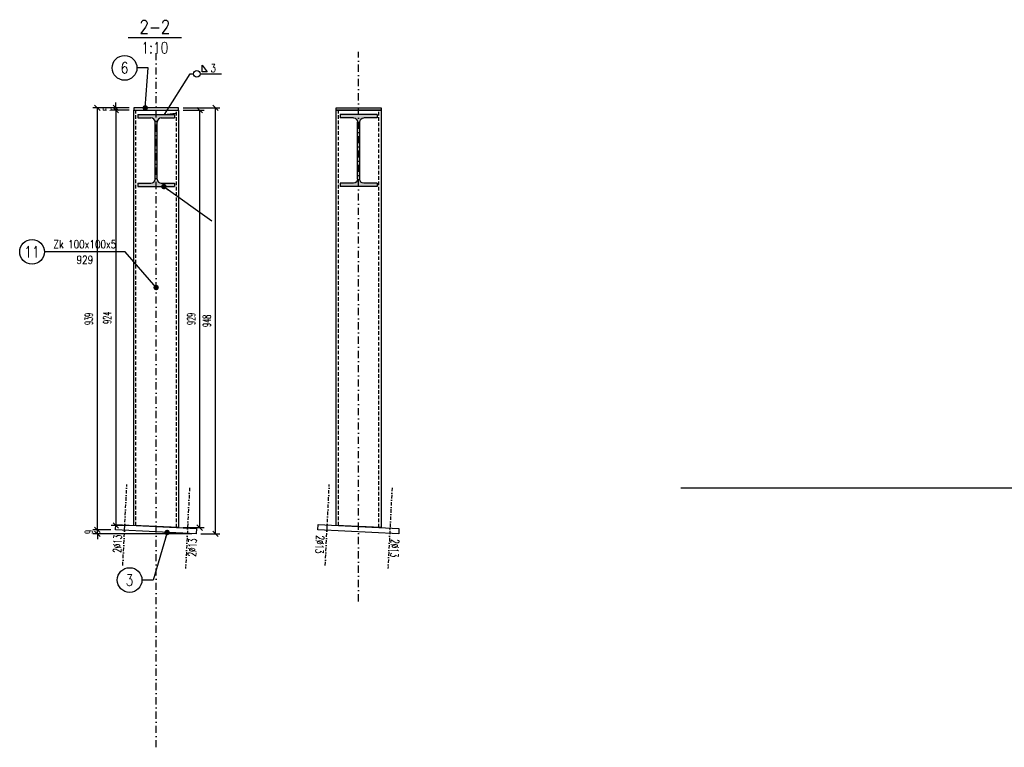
# Model space of a CAD drawing. Header units: millimetres. Extents: x -228255 to 14536, y -140109 to 119945.
# Tile 19 of 123: x -196131 to -193939, y 50955 to 52574. Entities that reach past the tile are written whole.
import ezdxf
from ezdxf.enums import TextEntityAlignment as Align

# ---------------------------------------------------------------- set-up
doc = ezdxf.new("R2010")
doc.units = ezdxf.units.MM
doc.header["$LTSCALE"] = 2.5
for name, pattern in [('DASHDOT', [25.4, 12.7, -6.35, 0, -6.35]), ('DASHDOT2', [12.7, 6.35, -3.175, 0, -3.175]), ('DASHED2', [9.525, 6.35, -3.175])]:
    doc.linetypes.add(name, pattern=pattern)
for name, color, linetype in [('Gruba', 6, 'Continuous'), ('Opisy_stal', 7, 'Continuous'), ('Osie', 134, 'DASHDOT'), ('Osie_laczniki', 157, 'DASHDOT2'), ('stal', 4, 'Continuous'), ('Stal_nw', 181, 'DASHED2'), ('Stal_przekroj', 1, 'Continuous'), ('Tekst', 31, 'Continuous'), ('Wymiary', 86, 'Continuous')]:
    doc.layers.add(name, color=color, linetype=linetype)
doc.styles.get("Standard").update_dxf_attribs({"font": 'romans.shx', "width": 0.65})
doc.styles.add('style1', font='romand.shx', dxfattribs={"width": 0.8})
doc.styles.add('style3', font='romans.shx', dxfattribs={"width": 0.5})
doc.dimstyles.new('Skala_10', dxfattribs={"dimtxt": 18, "dimasz": 12, "dimexe": 10, "dimexo": 10, "dimgap": 10, "dimtad": 1, "dimdec": 0, "dimdsep": 46, "dimtxsty": 'style3', "dimblk": 'OBLIQUE', "dimcen": 0, "dimdle": 1, "dimclrd": 256, "dimclre": 256, "dimclrt": 31, "dimadec": 1, "dimazin": 0, "dimtfac": 1, "dimtdec": 0, "dimtix": 1, "dimtmove": 2, "dimatfit": 0, "dimldrblk": 'DOT', "dimfxl": 1, "dimtolj": 1, "dimtzin": 0, "dimlwd": -1, "dimlwe": -1, "dimarcsym": 0})
doc.dimstyles.new('Skala_10$7', dxfattribs={"dimscale": 0, "dimtxt": 18, "dimasz": 12, "dimexe": 10, "dimexo": 15, "dimgap": 5, "dimtad": 1, "dimdec": 0, "dimrnd": 0.5, "dimzin": 9, "dimdsep": 46, "dimtxsty": 'Standard', "dimblk1": 'OBLIQUE', "dimblk2": 'OBLIQUE', "dimsah": 1, "dimcen": 10, "dimdle": 10, "dimclrt": 31, "dimadec": 0, "dimazin": 0, "dimtfac": 1, "dimtdec": 0, "dimtmove": 2, "dimatfit": 3, "dimldrblk": 'DOT', "dimfxl": 1, "dimtolj": 1, "dimtzin": 9, "dimarcsym": 0})

# ---------------------------------------------------------------- blocks, each defined once
blk = doc.blocks.new('I160PE')
for p, q in [((-41, 160), (41, 160)), ((-41, 160), (-41, 152.6)), ((41, 160), (41, 152.6)), ((-41, 152.6), (-11.5, 152.6)), ((-2.5, 16.4), (-2.5, 143.6)), ((2.5, 16.4), (2.5, 143.6)), ((11.5, 152.6), (41, 152.6)), ((-41, 7.4), (-11.5, 7.4)), ((-41, 7.4), (-41, 0)), ((-41, 0), (41, 0)), ((11.5, 7.4), (41, 7.4)), ((41, 7.4), (41, 0))]:
    blk.add_line(p, q)
for centre, start, end in [((-11.5, 143.6), 0, 90), ((11.5, 143.6), 90, 180), ((-11.5, 16.4), 270, 0), ((11.5, 16.4), 180, 270)]:
    blk.add_arc(centre, 9, start, end)
blk = doc.blocks.new('Pach_obwod_prawa')
at = {"color": 7}
for p, q in [((0, 0), (7.2, 0)), ((21.6, 0), (69.12, 0)), ((26.2368, 4.32), (26.2368, 19.44)), ((26.2368, 19.44), (37.7568, 4.32)), ((37.7568, 4.32), (26.2368, 4.32))]:
    blk.add_line(p, q, dxfattribs=at)
blk.add_circle((14.4, 0), 7.2, dxfattribs=at)
at = {"color": 31, "width": 0.8}
blk.add_attdef('A', (44.9568, 3.6), '', height=18, dxfattribs=at)
blk = doc.blocks.new('_Oblique')
at = {"color": 0, "linetype": 'ByBlock', "lineweight": -2}
blk.add_line((-0.5, -0.5), (0.5, 0.5), dxfattribs=at)
blk = doc.blocks.new('Elem_lewy')
at = {"color": 7}
blk.add_line((0, 0), (-25, 0), dxfattribs=at)
blk.add_circle((-52.5, 0), 27.5, dxfattribs=at)
at = {"color": 31, "width": 0.8}
blk.add_attdef('22', text='', height=25, dxfattribs=at).set_placement((-52.5, 0), align=Align.MIDDLE)
blk = doc.blocks.new('*D736')
at = {"layer": 'Defpoints', "color": 0, "ltscale": 0.5, "transparency": 16777216}
for p in [(-195957.7, 51438.6), (-195917.3, 51438.6), (-195737.5, 51429.6)]:
    blk.add_point(p, dxfattribs=at)
at = {"layer": 'Wymiary', "ltscale": 0.5, "transparency": 16777216}
for p, q in [((-195927.3, 51438.6), (-195967.7, 51438.6)), ((-195957.7, 51438.6), (-195957.7, 51450.6)), ((-195957.7, 51429.6), (-195957.7, 51438.6)), ((-195747.5, 51429.6), (-195967.7, 51429.6)), ((-195957.7, 51429.6), (-195957.7, 51417.6))]:
    blk.add_line(p, q, dxfattribs=at)
at = {"layer": 'Wymiary', "ltscale": 0.5, "transparency": 16777216, "xscale": 12, "yscale": 12, "zscale": 12}
for p, rotation in [((-195957.7, 51438.6), 270), ((-195957.7, 51429.6), 90)]:
    blk.add_blockref('_Oblique', p, dxfattribs=dict(at, rotation=rotation))
at = {"layer": 'Wymiary', "color": 31, "ltscale": 0.5, "transparency": 16777216, "insert": (-195976.7, 51434.1), "char_height": 18, "attachment_point": 5, "rotation": 90, "style": 'style3'}
blk.add_mtext('\\A1;9', dxfattribs=at)
blk = doc.blocks.new('_Dot')
at = {"color": 0, "linetype": 'ByBlock', "lineweight": -2}
blk.add_line((-0.5, 0), (-1, 0), dxfattribs=at)
at = {"color": 0, "linetype": 'ByBlock', "const_width": 0.5}
blk.add_lwpolyline([(-0.25, 0, 1), (0.25, 0, 1)], format="xyb", close=True, dxfattribs=at)
blk = doc.blocks.new('*D737')
at = {"layer": 'Defpoints', "color": 0, "ltscale": 0.5, "transparency": 16777216}
for p in [(-195957.7, 52377.6), (-195876.8, 52377.6), (-195917.3, 51438.6)]:
    blk.add_point(p, dxfattribs=at)
at = {"layer": 'Wymiary', "ltscale": 0.5, "transparency": 16777216}
for p, q in [((-195957.7, 51437.6), (-195957.7, 52378.6)), ((-195886.8, 52377.6), (-195967.7, 52377.6)), ((-195927.3, 51438.6), (-195967.7, 51438.6))]:
    blk.add_line(p, q, dxfattribs=at)
at = {"layer": 'Wymiary', "ltscale": 0.5, "transparency": 16777216, "xscale": 12, "yscale": 12, "zscale": 12}
for p, rotation in [((-195957.7, 52377.6), 90), ((-195957.7, 51438.6), 270)]:
    blk.add_blockref('_Oblique', p, dxfattribs=dict(at, rotation=rotation))
at = {"layer": 'Wymiary', "color": 31, "ltscale": 0.5, "transparency": 16777216, "insert": (-195976.7, 51908.1), "char_height": 18, "attachment_point": 5, "rotation": 90, "style": 'style3'}
blk.add_mtext('\\A1;939', dxfattribs=at)
blk = doc.blocks.new('*D738')
at = {"layer": 'Defpoints', "color": 0, "ltscale": 0.5, "transparency": 16777216}
for p in [(-195876.8, 52372.6), (-195916.7, 51448.6), (-195876.8, 51448.6)]:
    blk.add_point(p, dxfattribs=at)
at = {"layer": 'Wymiary', "ltscale": 0.5, "transparency": 16777216}
for p, q in [((-195886.8, 52372.6), (-195926.7, 52372.6)), ((-195916.7, 52373.6), (-195916.7, 51447.6)), ((-195886.8, 51448.6), (-195926.7, 51448.6))]:
    blk.add_line(p, q, dxfattribs=at)
at = {"layer": 'Wymiary', "ltscale": 0.5, "transparency": 16777216, "xscale": 12, "yscale": 12, "zscale": 12}
for p, rotation in [((-195916.7, 52372.6), 90), ((-195916.7, 51448.6), 270)]:
    blk.add_blockref('_Oblique', p, dxfattribs=dict(at, rotation=rotation))
at = {"layer": 'Wymiary', "color": 31, "ltscale": 0.5, "transparency": 16777216, "insert": (-195935.7, 51910.6), "char_height": 18, "attachment_point": 5, "rotation": 90, "style": 'style3'}
blk.add_mtext('\\A1;924', dxfattribs=at)
blk = doc.blocks.new('*D739')
at = {"layer": 'Defpoints', "color": 0, "ltscale": 0.5, "transparency": 16777216}
for p in [(-195776.8, 52372.6), (-195729.9, 52372.6), (-195776.8, 51443.6)]:
    blk.add_point(p, dxfattribs=at)
at = {"layer": 'Wymiary', "ltscale": 0.5, "transparency": 16777216}
for p, q in [((-195766.8, 52372.6), (-195719.9, 52372.6)), ((-195729.9, 51442.6), (-195729.9, 52373.6)), ((-195766.8, 51443.6), (-195719.9, 51443.6))]:
    blk.add_line(p, q, dxfattribs=at)
at = {"layer": 'Wymiary', "ltscale": 0.5, "transparency": 16777216, "xscale": 12, "yscale": 12, "zscale": 12}
for p, rotation in [((-195729.9, 52372.6), 90), ((-195729.9, 51443.6), 270)]:
    blk.add_blockref('_Oblique', p, dxfattribs=dict(at, rotation=rotation))
at = {"layer": 'Wymiary', "color": 31, "ltscale": 0.5, "transparency": 16777216, "insert": (-195748.9, 51908.1), "char_height": 18, "attachment_point": 5, "rotation": 90, "style": 'style3'}
blk.add_mtext('\\A1;929', dxfattribs=at)
blk = doc.blocks.new('*D740')
at = {"layer": 'Defpoints', "color": 0, "ltscale": 0.5, "transparency": 16777216}
for p in [(-195916.7, 52372.6), (-195876.8, 52377.6), (-195876.8, 52372.6)]:
    blk.add_point(p, dxfattribs=at)
at = {"layer": 'Wymiary', "ltscale": 0.5, "transparency": 16777216}
for p, q in [((-195916.7, 52377.6), (-195916.7, 52389.6)), ((-195886.8, 52377.6), (-195926.7, 52377.6)), ((-195886.8, 52372.6), (-195926.7, 52372.6)), ((-195916.7, 52377.6), (-195916.7, 52372.6)), ((-195916.7, 52372.6), (-195916.7, 52360.6))]:
    blk.add_line(p, q, dxfattribs=at)
at = {"layer": 'Wymiary', "ltscale": 0.5, "transparency": 16777216, "xscale": 12, "yscale": 12, "zscale": 12}
for p, rotation in [((-195916.7, 52377.6), 270), ((-195916.7, 52372.6), 90)]:
    blk.add_blockref('_Oblique', p, dxfattribs=dict(at, rotation=rotation))
at = {"layer": 'Wymiary', "color": 31, "ltscale": 0.5, "transparency": 16777216, "insert": (-195935.7, 52375.1), "char_height": 18, "attachment_point": 5, "rotation": 90, "style": 'style3'}
blk.add_mtext('\\A1;5', dxfattribs=at)
blk = doc.blocks.new('*D741')
at = {"layer": 'Defpoints', "color": 0, "ltscale": 0.5, "transparency": 16777216}
for p in [(-195776.8, 52377.6), (-195694.9, 52377.6), (-195737.5, 51429.6)]:
    blk.add_point(p, dxfattribs=at)
at = {"layer": 'Wymiary', "ltscale": 0.5, "transparency": 16777216}
for p, q in [((-195694.9, 51428.6), (-195694.9, 52378.6)), ((-195766.8, 52377.6), (-195684.9, 52377.6)), ((-195727.5, 51429.6), (-195684.9, 51429.6))]:
    blk.add_line(p, q, dxfattribs=at)
at = {"layer": 'Wymiary', "ltscale": 0.5, "transparency": 16777216, "xscale": 12, "yscale": 12, "zscale": 12}
for p, rotation in [((-195694.9, 52377.6), 90), ((-195694.9, 51429.6), 270)]:
    blk.add_blockref('_Oblique', p, dxfattribs=dict(at, rotation=rotation))
at = {"layer": 'Wymiary', "color": 31, "ltscale": 0.5, "transparency": 16777216, "insert": (-195713.9, 51903.6), "char_height": 18, "attachment_point": 5, "rotation": 90, "style": 'style3'}
blk.add_mtext('\\A1;948', dxfattribs=at)
blk = doc.blocks.new('Op_el_lewy')
at = {"color": 7}
blk.add_line((0, 0), (-180, 0), dxfattribs=at)
blk.add_circle((-207.5, 0), 27.5, dxfattribs=at)
at = {"color": 31, "width": 0.8}
for tag, p in [('ZK_120X120X5', (-90, 7.875)), ('1000', (-90, -26.649))]:
    blk.add_attdef(tag, text='', height=18, dxfattribs=at).set_placement(p, align=Align.CENTER)
blk.add_attdef('22', text='', height=25, dxfattribs=at).set_placement((-207.5, 0), align=Align.MIDDLE)

msp = doc.modelspace()

# ---------------------------------------------------------------- hatches: boundary and pattern name
at = {"layer": 'Stal_przekroj', "ltscale": 0.5}
h = msp.add_hatch(color=256, dxfattribs=at)
h.dxf.hatch_style = 1
h.paths.add_polyline_path([(-195785.79, 52362.57), (-195867.79, 52362.57), (-195867.79, 52355.17), (-195838.29, 52355.17, -0.4142136), (-195829.29, 52346.17), (-195829.29, 52218.97, -0.4142136), (-195838.29, 52209.97), (-195867.79, 52209.97), (-195867.79, 52202.57), (-195785.79, 52202.57), (-195785.79, 52209.97), (-195815.29, 52209.97, -0.4142136), (-195824.29, 52218.97), (-195824.29, 52346.17, -0.4142136), (-195815.29, 52355.17), (-195785.79, 52355.17)])
h = msp.add_hatch(color=256, dxfattribs=at)
h.dxf.hatch_style = 1
h.paths.add_polyline_path([(-195335.18, 52362.57), (-195417.18, 52362.57), (-195417.18, 52355.17), (-195387.68, 52355.17, -0.4142136), (-195378.68, 52346.17), (-195378.68, 52218.97, -0.4142136), (-195387.68, 52209.97), (-195417.18, 52209.97), (-195417.18, 52202.57), (-195335.18, 52202.57), (-195335.18, 52209.97), (-195364.68, 52209.97, -0.4142136), (-195373.68, 52218.97), (-195373.68, 52346.17, -0.4142136), (-195364.68, 52355.17), (-195335.18, 52355.17)])

# ---------------------------------------------------------------- linework, layer by layer
at = {"layer": 'Gruba', "const_width": 3}
msp.add_lwpolyline([(-195889.67, 52533.94), (-195769.67, 52533.94)], dxfattribs=at)
at = {"layer": 'Opisy_stal', "ltscale": 0.5}
for q in [(-195750.76, 52453.42), (-195783.81, 52365.52)]:
    msp.add_line((-195808.14, 52362.57), q, dxfattribs=at)
at = {"layer": 'Osie', "ltscale": 0.5}
for p, q in [((-195826.79, 50954.85), (-195826.79, 52502.57)), ((-195376.18, 51279.61), (-195376.18, 52502.57))]:
    msp.add_line(p, q, dxfattribs=at)
at = {"layer": 'Osie_laczniki', "ltscale": 0.5}
for p, q in [((-195901.08, 51359.71), (-195892.09, 51539.49)), ((-195752.38, 51532.5), (-195761.37, 51352.73)), ((-195450.47, 51359.71), (-195441.49, 51539.49)), ((-195301.77, 51532.5), (-195310.76, 51352.73))]:
    msp.add_line(p, q, dxfattribs=at)
at = {"layer": 'stal', "ltscale": 0.5}
for points in [[(-195876.79, 52372.57), (-195776.79, 52372.57), (-195776.79, 52377.57), (-195876.79, 52377.57)], [(-195776.79, 51443.61), (-195876.79, 51448.61), (-195876.79, 52372.57), (-195776.79, 52372.57)], [(-195326.18, 52372.57), (-195426.18, 52372.57), (-195426.18, 52377.57), (-195326.18, 52377.57)], [(-195326.18, 51443.61), (-195426.18, 51448.61), (-195426.18, 52372.57), (-195326.18, 52372.57)], [(-195737.5, 51429.63), (-195917.27, 51438.62), (-195916.67, 51450.6), (-195736.9, 51441.61)], [(-195286.89, 51429.63), (-195466.67, 51438.62), (-195466.07, 51450.6), (-195286.29, 51441.61)]]:
    msp.add_lwpolyline(points, close=True, dxfattribs=at)
at = {"layer": 'Stal_nw', "ltscale": 0.5}
for p, q in [((-195871.79, 51448.36), (-195871.79, 52372.57)), ((-195781.79, 51443.86), (-195781.79, 52372.57)), ((-195421.18, 51448.36), (-195421.18, 52372.57)), ((-195331.18, 51443.86), (-195331.18, 52372.57))]:
    msp.add_line(p, q, dxfattribs=at)
at = {"layer": 'Wymiary', "ltscale": 0.5}
for p, q in [((-186318.45, 51531.39), (-194658.62, 51531.39)), ((-195737.5, 51429.63), (-195737.5, 51429.63))]:
    msp.add_line(p, q, dxfattribs=at)

# ---------------------------------------------------------------- block references
at = {"layer": 'Opisy_stal', "ltscale": 0.5}
for name, p, values in [('Elem_lewy', (-195844.6, 52466.59), {'22': '6'}), ('Pach_obwod_prawa', (-195750.76, 52453.42), {'A': '3'}), ('Op_el_lewy', (-195895.52, 52057.33), {'1000': '929', '22': '11', 'ZK_120X120X5': 'Zk 100x100x5'}), ('Elem_lewy', (-195833.43, 51326.99), {'22': '3'})]:
    msp.add_blockref(name, p, dxfattribs=at).add_auto_attribs(values)
at = {"layer": 'Stal_przekroj', "ltscale": 0.5}
msp.add_blockref('I160PE', (-195826.79, 52202.57), dxfattribs=at)
at = {"layer": 'Stal_przekroj', "ltscale": 0.5, "xscale": -1}
msp.add_blockref('I160PE', (-195376.18, 52202.57), dxfattribs=at)

# ---------------------------------------------------------------- texts
at = {"layer": 'Gruba', "style": 'style1', "width": 0.8}
msp.add_text('2-2', height=30, dxfattribs=at).set_placement((-195829.67, 52533.94), align=Align.BOTTOM_CENTER)
msp.add_text('1:10', height=25, dxfattribs=at).set_placement((-195829.67, 52523.94), align=Align.TOP_CENTER)
at = {"layer": 'Tekst', "ltscale": 0.5, "width": 0.65}
for rotation, p in [(87.13759, (-195905.09, 51387.28)), (87.13759, (-195738.37, 51378.94)), (267.13759, (-195470.54, 51426.57)), (267.13759, (-195303.82, 51418.24))]:
    msp.add_text('2%%C13', height=18, rotation=rotation, dxfattribs=at).set_placement(p)

# ---------------------------------------------------------------- dimensions: what is measured, and where the dimension line sits
at = {"layer": 'Wymiary', "ltscale": 0.5}
for base, p1, p2, picture, middle in [((-195957.73, 52377.57), (-195917.27, 51438.62), (-195876.79, 52377.57), '*D737', (-195976.73, 51908.1)), ((-195916.67, 52372.57), (-195876.79, 52377.57), (-195876.79, 52372.57), '*D740', (-195935.67, 52375.07)), ((-195916.67, 51448.61), (-195876.79, 52372.57), (-195876.79, 51448.61), '*D738', (-195935.67, 51910.59)), ((-195694.86, 52377.57), (-195737.5, 51429.63), (-195776.79, 52377.57), '*D741', (-195713.86, 51903.6)), ((-195729.86, 52372.57), (-195776.79, 51443.61), (-195776.79, 52372.57), '*D739', (-195748.86, 51908.09)), ((-195957.73, 51438.62), (-195737.5, 51429.63), (-195917.27, 51438.62), '*D736', (-195976.73, 51434.12))]:
    dim = msp.add_linear_dim(base=base, p1=p1, p2=p2, angle=90, dimstyle='Skala_10', dxfattribs=at)
    dim.commit()
    dim.dimension.update_dxf_attribs({"geometry": picture, "text_midpoint": middle})

# ---------------------------------------------------------------- leaders
at = {"layer": 'Opisy_stal', "ltscale": 0.5}
for points, override in [([(-195851.13, 52377.57), (-195844.6, 52466.59)], {"dimscale": 1, "dimtad": 0}), ([(-195809.62, 52202.57), (-195703.14, 52126.6)], {"dimscale": 1, "dimgap": 9, "dimtad": 0}), ([(-195826.79, 51977.93), (-195895.52, 52057.33)], {"dimscale": 1, "dimtad": 0}), ([(-195802.41, 51432.88), (-195833.43, 51326.99)], {"dimscale": 1, "dimtad": 0})]:
    msp.add_leader(points, dimstyle='Skala_10$7', override=override, dxfattribs=at)

doc.saveas('drawing.dxf')
